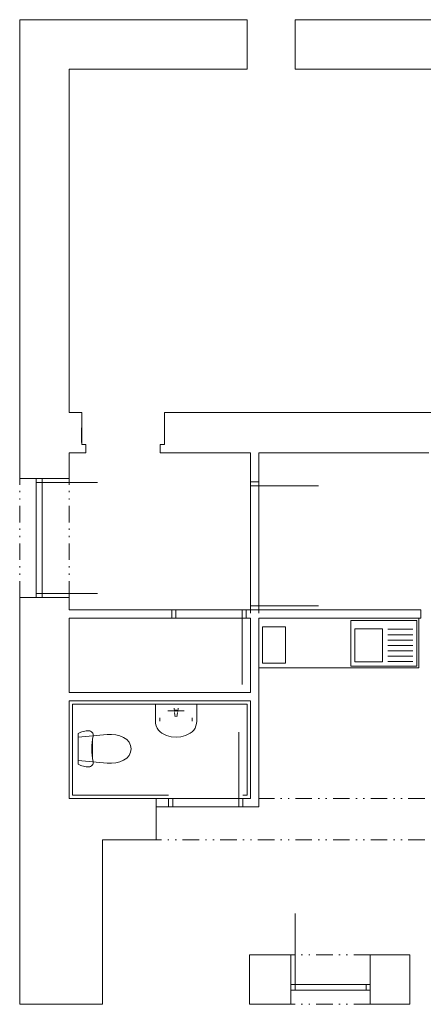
# Model space of a CAD drawing. Extents: x -52945 to 232648, y -59447 to 21255.
# Tile 2 of 21: x -34694 to -29813, y -10 to 11900. Entities that reach past the tile are written whole.
import ezdxf

# ---------------------------------------------------------------- set-up
doc = ezdxf.new("R2010")
doc.units = 0
doc.header["$MEASUREMENT"] = 0
doc.linetypes.add('Čerchovaná se dvěma tečkami M', pattern=[455, 200, -75, 15, -75, 15, -75])
for name, color, linetype, lineweight in [('Dveře ArchiCADu_Číslo_pera__1', 7, 'Continuous', 15), ('Nábytek_Číslo_pera__1', 7, 'Continuous', 15), ('SLEPAK_Číslo_pera__1', 7, 'Continuous', 15), ('SLEPAK_Číslo_pera__4', 91, 'Continuous', 13)]:
    doc.layers.add(name, color=color, linetype=linetype, lineweight=lineweight)

msp = doc.modelspace()

# ---------------------------------------------------------------- linework, layer by layer
at = {"layer": 'Dveře ArchiCADu_Číslo_pera__1', "linetype": 'Continuous'}
for p, q in [((-34694, 6350), (-34694, 6387)), ((-34494, 6350), (-34694, 6350)), ((-34494, 6300), (-34494, 6350)), ((-34494, 6350), (-34424, 6350)), ((-34424, 6350), (-34494, 6350)), ((-34424, 6350), (-34424, 6300)), ((-34094, 6350), (-34424, 6350)), ((-34094, 6350), (-34094, 6387)), ((-31904, 6310), (-31904, 6347)), ((-31804, 6310), (-31804, 6347)), ((-34494, 6300), (-34494, 4960)), ((-34424, 6300), (-34494, 6300)), ((-34424, 4960), (-34424, 6300)), ((-34424, 6300), (-33754, 6300)), ((-31904, 6310), (-31904, 6260)), ((-31804, 6310), (-31904, 6310)), ((-31804, 6310), (-31904, 6310)), ((-31904, 4810), (-31904, 6260)), ((-31904, 6260), (-31804, 6260)), ((-31804, 6260), (-31804, 6310)), ((-31804, 6260), (-31804, 4810)), ((-31804, 6260), (-31079, 6260)), ((-34494, 4910), (-34694, 4910)), ((-34694, 4910), (-34694, 4873)), ((-34494, 4910), (-34494, 4960)), ((-34494, 4960), (-34424, 4960)), ((-34424, 4910), (-34494, 4910)), ((-34424, 4910), (-34494, 4910)), ((-34424, 4960), (-34424, 4910)), ((-34424, 4960), (-33754, 4960)), ((-34094, 4910), (-34424, 4910)), ((-34094, 4910), (-34094, 4873)), ((-31804, 4810), (-31904, 4810)), ((-31904, 4810), (-31904, 4760)), ((-31804, 4760), (-31804, 4810)), ((-31804, 4810), (-31079, 4810)), ((-32854, 4760), (-32891, 4760)), ((-32854, 4660), (-32891, 4660)), ((-32854, 4760), (-32804, 4760)), ((-32854, 4660), (-32854, 4760)), ((-32854, 4660), (-32854, 4760)), ((-32804, 4660), (-32854, 4660)), ((-32004, 4760), (-32804, 4760)), ((-32804, 4760), (-32804, 4660)), ((-32804, 4660), (-32004, 4660)), ((-32004, 4660), (-32004, 4760)), ((-32004, 4760), (-31954, 4760)), ((-31954, 4660), (-32004, 4660)), ((-32004, 4660), (-32004, 3860)), ((-31954, 4760), (-31954, 4660)), ((-31954, 4660), (-31954, 4760)), ((-31954, 4760), (-31917, 4760)), ((-31954, 4660), (-31917, 4660)), ((-31904, 4760), (-31804, 4760)), ((-31804, 4760), (-31904, 4760)), ((-31904, 4760), (-31904, 4723)), ((-31804, 4760), (-31804, 4723)), ((-32044, 2480), (-32044, 3280)), ((-32894, 2480), (-32931, 2480)), ((-32844, 2480), (-32894, 2480)), ((-32894, 2480), (-32894, 2380)), ((-32894, 2480), (-32894, 2380)), ((-32844, 2480), (-32044, 2480)), ((-32844, 2380), (-32844, 2480)), ((-31994, 2480), (-32044, 2480)), ((-32044, 2480), (-32044, 2380)), ((-31994, 2380), (-31994, 2480)), ((-31994, 2480), (-31994, 2380)), ((-31994, 2480), (-31957, 2480)), ((-32894, 2380), (-32931, 2380)), ((-32894, 2380), (-32844, 2380)), ((-32044, 2380), (-32844, 2380)), ((-32044, 2380), (-31994, 2380)), ((-31994, 2380), (-31957, 2380)), ((-31364, 230), (-31364, 1090)), ((-31414, 590), (-31451, 590)), ((-31414, 230), (-31414, 590)), ((-30454, 230), (-30454, 590)), ((-30454, 590), (-30417, 590)), ((-31414, 230), (-31364, 230)), ((-31414, 160), (-31414, 230)), ((-31414, 160), (-31414, 230)), ((-31364, 160), (-31414, 160)), ((-31414, -10), (-31414, 160)), ((-31364, 230), (-30504, 230)), ((-31364, 230), (-31364, 160)), ((-30504, 160), (-31364, 160)), ((-30504, 160), (-30504, 230)), ((-30504, 230), (-30454, 230)), ((-30454, 160), (-30504, 160)), ((-30454, 230), (-30454, 160)), ((-30454, 160), (-30454, 230)), ((-30454, -10), (-30454, 160)), ((-31414, -10), (-31451, -10)), ((-30454, -10), (-30417, -10))]:
    msp.add_line(p, q, dxfattribs=at)
at = {"layer": 'Dveře ArchiCADu_Číslo_pera__1', "linetype": 'Čerchovaná se dvěma tečkami M'}
for p, q in [((-34694, 4910), (-34694, 6350)), ((-34094, 4910), (-34094, 6350)), ((-30454, 590), (-31414, 590)), ((-30454, -10), (-31414, -10))]:
    msp.add_line(p, q, dxfattribs=at)
at = {"layer": 'Nábytek_Číslo_pera__1', "linetype": 'Continuous'}
for p, q in [((-29890, 4631), (-30690, 4631)), ((-30690, 4631), (-30690, 4081)), ((-30305, 4531), (-30640, 4531)), ((-30640, 4531), (-30640, 4131)), ((-30305, 4131), (-30305, 4531)), ((-30240, 4526), (-29940, 4526)), ((-29890, 4081), (-29890, 4631)), ((-30240, 4461), (-29940, 4461)), ((-30240, 4396), (-29940, 4396)), ((-30240, 4331), (-29940, 4331)), ((-30240, 4266), (-29940, 4266)), ((-30240, 4201), (-29940, 4201)), ((-30690, 4081), (-29890, 4081)), ((-30640, 4131), (-30305, 4131)), ((-30240, 4136), (-29940, 4136)), ((-33053, 3620), (-32553, 3620)), ((-33053, 3416), (-33053, 3620)), ((-32553, 3620), (-32553, 3416)), ((-32999, 3457), (-32999, 3416)), ((-32902, 3538), (-32704, 3538)), ((-32824, 3531), (-32828, 3573)), ((-32814, 3469), (-32821, 3521)), ((-32817, 3548), (-32817, 3533)), ((-32790, 3548), (-32817, 3548)), ((-32786, 3521), (-32792, 3469)), ((-32790, 3533), (-32790, 3548)), ((-32778, 3573), (-32782, 3531)), ((-32608, 3457), (-32608, 3416)), ((-33051, 3386), (-33053, 3416)), ((-33044, 3357), (-33051, 3386)), ((-33032, 3330), (-33044, 3357)), ((-32563, 3357), (-32574, 3330)), ((-32556, 3386), (-32563, 3357)), ((-32553, 3416), (-32556, 3386)), ((-33987, 3267), (-33972, 3274)), ((-33987, 2893), (-33987, 3267)), ((-33987, 3221), (-33636, 3253)), ((-33987, 2939), (-33987, 3221)), ((-33972, 3274), (-33956, 3280)), ((-33956, 3280), (-33941, 3285)), ((-33941, 3285), (-33924, 3290)), ((-33924, 3290), (-33908, 3293)), ((-33908, 3293), (-33892, 3296)), ((-33892, 3296), (-33875, 3297)), ((-33875, 3297), (-33858, 3298)), ((-33858, 3298), (-33847, 3296)), ((-33847, 3296), (-33836, 3292)), ((-33836, 3292), (-33826, 3286)), ((-33826, 3286), (-33818, 3278)), ((-33818, 3278), (-33811, 3268)), ((-33807, 3234), (-33814, 3196)), ((-33811, 3268), (-33807, 3258)), ((-33807, 3258), (-33806, 3246)), ((-33806, 3246), (-33807, 3234)), ((-33636, 3253), (-33585, 3255)), ((-33585, 3255), (-33533, 3249)), ((-33533, 3249), (-33484, 3237)), ((-33484, 3237), (-33437, 3218)), ((-33437, 3218), (-33400, 3192)), ((-33016, 3306), (-33032, 3330)), ((-32997, 3285), (-33016, 3306)), ((-32974, 3268), (-32997, 3285)), ((-32920, 3242), (-32974, 3268)), ((-32862, 3225), (-32920, 3242)), ((-32803, 3220), (-32862, 3225)), ((-32744, 3225), (-32803, 3220)), ((-32687, 3242), (-32744, 3225)), ((-32632, 3268), (-32687, 3242)), ((-32610, 3285), (-32632, 3268)), ((-32590, 3306), (-32610, 3285)), ((-32574, 3330), (-32590, 3306)), ((-33821, 3119), (-33822, 3080)), ((-33819, 3158), (-33821, 3119)), ((-33814, 3196), (-33819, 3158)), ((-33814, 3080), (-33814, 3189)), ((-33400, 3192), (-33371, 3159)), ((-33371, 3159), (-33353, 3121)), ((-33353, 3121), (-33347, 3080)), ((-33822, 3080), (-33821, 3041)), ((-33821, 3041), (-33819, 3002)), ((-33819, 3002), (-33814, 2964)), ((-33814, 2971), (-33814, 3080)), ((-33371, 3001), (-33400, 2968)), ((-33353, 3039), (-33371, 3001)), ((-33347, 3080), (-33353, 3039)), ((-33636, 2907), (-33987, 2939)), ((-33972, 2886), (-33987, 2893)), ((-33956, 2880), (-33972, 2886)), ((-33941, 2875), (-33956, 2880)), ((-33924, 2870), (-33941, 2875)), ((-33908, 2867), (-33924, 2870)), ((-33892, 2864), (-33908, 2867)), ((-33875, 2863), (-33892, 2864)), ((-33858, 2862), (-33875, 2863)), ((-33847, 2864), (-33858, 2862)), ((-33836, 2868), (-33847, 2864)), ((-33826, 2874), (-33836, 2868)), ((-33818, 2882), (-33826, 2874)), ((-33811, 2892), (-33818, 2882)), ((-33814, 2964), (-33807, 2926)), ((-33807, 2902), (-33811, 2892)), ((-33807, 2926), (-33806, 2914)), ((-33806, 2914), (-33807, 2902)), ((-33585, 2905), (-33636, 2907)), ((-33533, 2911), (-33585, 2905)), ((-33484, 2923), (-33533, 2911)), ((-33437, 2942), (-33484, 2923)), ((-33400, 2968), (-33437, 2942))]:
    msp.add_line(p, q, dxfattribs=at)
at = {"layer": 'SLEPAK_Číslo_pera__1', "linetype": 'Continuous'}
for p, q in [((-31944, 11900), (-31944, 11730)), ((-31364, 11900), (-31364, 11730)), ((-31944, 11730), (-31944, 11660)), ((-31364, 11730), (-31364, 11660)), ((-31944, 11660), (-31944, 11300)), ((-31364, 11660), (-31364, 11300)), ((-33944, 7150), (-34094, 7150)), ((-33944, 7150), (-33981, 7150)), ((-33946, 6785), (-33944, 7150)), ((-33944, 7150), (-33944, 6760)), ((-33944, 7150), (-33944, 6760)), ((-32944, 7150), (-32907, 7150)), ((-32944, 7150), (-32944, 6760)), ((-32944, 7150), (-32944, 6760)), ((-32719, 7150), (-32944, 7150)), ((-32944, 7150), (-32944, 6785)), ((-33944, 6760), (-33894, 6760)), ((-33944, 6760), (-33894, 6760)), ((-33894, 6760), (-33894, 6660)), ((-32944, 6760), (-32994, 6760)), ((-32944, 6760), (-32994, 6760)), ((-32994, 6760), (-32994, 6660)), ((-33894, 6660), (-33931, 6660)), ((-32994, 6660), (-32957, 6660)), ((-34694, 6350), (-34694, 6387)), ((-34494, 6350), (-34694, 6350)), ((-34424, 6350), (-34494, 6350)), ((-34094, 6350), (-34424, 6350)), ((-34094, 6350), (-34424, 6350)), ((-34094, 6350), (-34094, 6387)), ((-31904, 6310), (-31904, 6347)), ((-31804, 6310), (-31804, 6347)), ((-31804, 6310), (-31904, 6310)), ((-34694, 4910), (-34694, 4873)), ((-34494, 4910), (-34694, 4910)), ((-34424, 4910), (-34494, 4910)), ((-34094, 4910), (-34424, 4910)), ((-34094, 4910), (-34424, 4910)), ((-34094, 4910), (-34094, 4873)), ((-32854, 4760), (-32891, 4760)), ((-32854, 4660), (-32891, 4660)), ((-32854, 4660), (-32854, 4760)), ((-31954, 4760), (-31917, 4760)), ((-31954, 4660), (-31954, 4760)), ((-31954, 4660), (-31917, 4660)), ((-31904, 4760), (-31904, 4723)), ((-31804, 4760), (-31904, 4760)), ((-31804, 4760), (-31804, 4723)), ((-29866, 4660), (-31804, 4660)), ((-31804, 4660), (-31804, 4060)), ((-29844, 4760), (-29881, 4760)), ((-29844, 4660), (-29881, 4660)), ((-29866, 4060), (-29866, 4660)), ((-29844, 4660), (-29844, 4760)), ((-31757, 4118), (-31757, 4556)), ((-31757, 4556), (-31478, 4556)), ((-31478, 4556), (-31478, 4118)), ((-31804, 4060), (-29866, 4060)), ((-31478, 4118), (-31757, 4118)), ((-31944, 3620), (-34054, 3620)), ((-34054, 3620), (-34054, 2520)), ((-31944, 2520), (-31944, 3620)), ((-34054, 2520), (-32894, 2520)), ((-31994, 2520), (-31944, 2520)), ((-32894, 2480), (-32931, 2480)), ((-32894, 2480), (-32894, 2380)), ((-31994, 2480), (-31957, 2480)), ((-31994, 2480), (-31994, 2380)), ((-32894, 2380), (-32931, 2380)), ((-31994, 2380), (-31957, 2380)), ((-33694, 230), (-33694, 590)), ((-31914, 230), (-31914, 590)), ((-31414, 590), (-31451, 590)), ((-31414, 230), (-31414, 590)), ((-30454, 590), (-30417, 590)), ((-30454, 230), (-30454, 590)), ((-29974, 230), (-29974, 590)), ((-33694, 160), (-33694, 230)), ((-33694, -10), (-33694, 160)), ((-31914, 160), (-31914, 230)), ((-31914, -10), (-31914, 160)), ((-31414, 160), (-31414, 230)), ((-31414, -10), (-31414, 160)), ((-31414, -10), (-31414, 160)), ((-30454, 160), (-30454, 230)), ((-30454, -10), (-30454, 160)), ((-30454, -10), (-30454, 160)), ((-29974, 160), (-29974, 230)), ((-29974, -10), (-29974, 160)), ((-31414, -10), (-31451, -10)), ((-30454, -10), (-30417, -10))]:
    msp.add_line(p, q, dxfattribs=at)
at = {"layer": 'SLEPAK_Číslo_pera__1', "linetype": 'Čerchovaná se dvěma tečkami M'}
for p, q in [((-28884, 2480), (-31804, 2480)), ((-28884, 1980), (-33044, 1980))]:
    msp.add_line(p, q, dxfattribs=at)
at = {"layer": 'SLEPAK_Číslo_pera__1', "linetype": 'Continuous', "flags": 128}
msp.add_lwpolyline([(-34094, 11300), (-31944, 11300)], dxfattribs=at)
at = {"layer": 'SLEPAK_Číslo_pera__4', "linetype": 'Continuous', "flags": 128}
for points in [[(-34694, 11900), (-34694, 6350)], [(-31944, 11900), (-34694, 11900)], [(-28744, 11900), (-31364, 11900)], [(-34094, 7150), (-34094, 11300)], [(-34094, 11300), (-31944, 11300)], [(-31364, 11300), (-28744, 11300)], [(-33944, 7150), (-34094, 7150)], [(-29694, 7150), (-32944, 7150)], [(-34094, 6350), (-34094, 6660)], [(-34094, 6660), (-33894, 6660)], [(-32994, 6660), (-31904, 6660)], [(-31904, 6660), (-31904, 6310)], [(-31804, 6660), (-29744, 6660)], [(-31804, 6310), (-31804, 6660)], [(-34694, 4910), (-34694, 1980)], [(-34094, 4760), (-34094, 4910)], [(-32854, 4760), (-34094, 4760)], [(-34094, 3760), (-34094, 4660)], [(-34094, 4660), (-32854, 4660)], [(-31904, 4760), (-31954, 4760)], [(-31954, 4660), (-31904, 4660)], [(-31904, 4660), (-31904, 4630)], [(-29844, 4760), (-31804, 4760)], [(-31804, 4660), (-29844, 4660)], [(-31804, 4630), (-31804, 4660)], [(-31904, 4630), (-31904, 3760)], [(-31804, 2380), (-31804, 4630)], [(-31904, 3760), (-34094, 3760)], [(-34094, 3660), (-31904, 3660)], [(-34094, 2480), (-34094, 3660)], [(-31904, 3660), (-31904, 2480)], [(-33044, 2480), (-34094, 2480)], [(-33044, 1980), (-33044, 2480)], [(-32894, 2480), (-33044, 2480)], [(-33044, 2480), (-33044, 2380)], [(-31904, 2480), (-31994, 2480)], [(-33044, 2380), (-32894, 2380)], [(-31994, 2380), (-31804, 2380)], [(-34694, 1980), (-34694, -10)], [(-33694, 590), (-33694, 1980)], [(-33694, 1980), (-33044, 1980)], [(-31414, 590), (-31914, 590)], [(-29974, 590), (-30454, 590)], [(-34694, -10), (-33694, -10)], [(-31914, -10), (-31414, -10)], [(-30454, -10), (-29974, -10)]]:
    msp.add_lwpolyline(points, dxfattribs=at)

doc.saveas('drawing.dxf')
